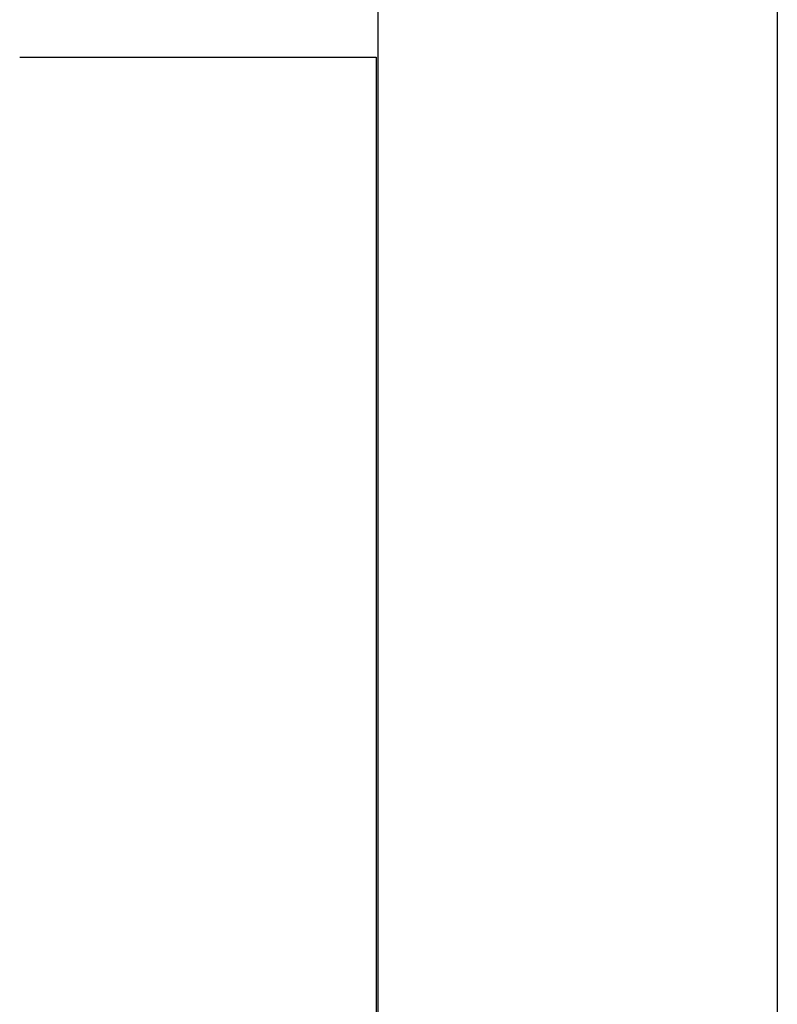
# Model space of a CAD drawing. Header units: millimetres. Extents: x -429 to 783, y -778 to 171.
# Tile 105 of 219: x 316.55 to 318.88, y -476.92 to -473.89. Entities that reach past the tile are written whole.
import ezdxf

# ---------------------------------------------------------------- set-up
doc = ezdxf.new("R2010")
doc.units = ezdxf.units.MM
doc.layers.get('0').update_dxf_attribs({"true_color": 0x000000})

msp = doc.modelspace()

# ---------------------------------------------------------------- linework, layer by layer
at = {"linetype": 'Continuous', "lineweight": -3}
for points in [[(317.6506, -474.0063), (317.6506, -453.4057), (317.6506, -450.1443), (317.6506, -447.6641)], [(317.0814, -474.0063), (317.3215, -474.0063), (317.5974, -474.0063), (317.6436, -474.0063)], [(317.6436, -474.0063), (317.6436, -494.6076), (317.6436, -532.548), (317.6436, -552.3658)], [(317.6506, -552.3657), (317.6506, -532.5468), (317.6506, -494.607), (317.6506, -474.0063)]]:
    msp.add_open_spline(points, degree=3, dxfattribs=at)
for points, knots in [([(318.8797, -456.1671), (318.8797, -460.6204), (318.8797, -465.0737), (318.8797, -469.527), (318.8797, -471.945), (318.8797, -474.363), (318.8797, -476.781), (318.8797, -479.199), (318.8797, -481.617), (318.8797, -484.0351), (318.8797, -486.4531), (318.8797, -488.8711), (318.8797, -491.2891), (318.8797, -492.4981), (318.8797, -493.7071), (318.8797, -494.9161), (318.8797, -496.1251), (318.8797, -497.3341), (318.8797, -498.5431), (318.8797, -499.7521), (318.8797, -500.9611), (318.8797, -502.1701), (318.8797, -503.3792), (318.8797, -504.5882), (318.8797, -505.7972), (318.8797, -508.2152), (318.8797, -510.6332), (318.8797, -513.0512), (318.8797, -514.2602), (318.8797, -515.4692), (318.8797, -516.6782), (318.8797, -517.8872), (318.8797, -519.0962), (318.8797, -520.3052), (318.8797, -522.7233), (318.8797, -525.1413), (318.8797, -527.5593), (318.8797, -529.9773), (318.8797, -532.3953), (318.8797, -534.8133), (318.8797, -537.2313), (318.8797, -539.6493), (318.8797, -542.0673), (318.8797, -546.9034), (318.8797, -551.7394), (318.8797, -556.5754), (318.8797, -561.4114), (318.8797, -566.2475), (318.8797, -571.0835)], [3949.971119, 3949.971119, 3949.971119, 3949.971119, 4083.569722, 4083.569722, 4083.569722, 4156.110088, 4156.110088, 4156.110088, 4228.650454, 4228.650454, 4228.650454, 4301.19082, 4301.19082, 4301.19082, 4337.461003, 4337.461003, 4337.461003, 4373.731186, 4373.731186, 4373.731186, 4410.001369, 4410.001369, 4410.001369, 4446.271552, 4446.271552, 4446.271552, 4518.811918, 4518.811918, 4518.811918, 4555.082101, 4555.082101, 4555.082101, 4591.352284, 4591.352284, 4591.352284, 4663.89265, 4663.89265, 4663.89265, 4736.433016, 4736.433016, 4736.433016, 4808.973382, 4808.973382, 4808.973382, 4954.054113, 4954.054113, 4954.054113, 5099.134811, 5099.134811, 5099.134811, 5099.134811]), ([(316.546, -474.0063), (316.6113, -474.0063), (316.7937, -474.0063), (316.9614, -474.0063), (317.0814, -474.0063)], [-1.509847, -1.509847, -1.509847, -1.509847, -1, 0, 0, 0, 0])]:
    msp.add_open_spline(points, degree=3, knots=knots, dxfattribs=at)

doc.saveas('drawing.dxf')
